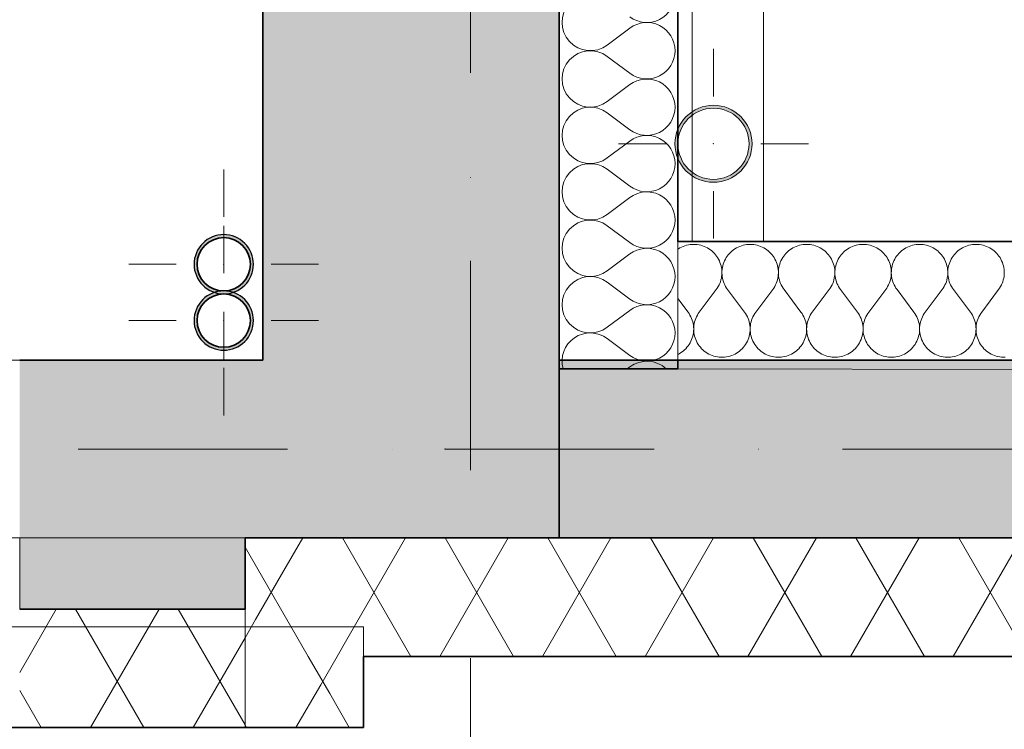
# Model space of a CAD drawing. Header units: millimetres. Extents: x 82175 to 237000, y 24756 to 471700.
# Tile 211 of 256: x 121750 to 123410, y 373128 to 374325. Entities that reach past the tile are written whole.
import ezdxf

# ---------------------------------------------------------------- set-up
doc = ezdxf.new("R2010")
doc.units = ezdxf.units.MM
doc.linetypes.add('Kropki i Kreski', pattern=[6.702778, 3.527778, -1.763889, 0, -1.411111])
for name, color, linetype in [('- A - ocieplenie', 8, 'Continuous'), ('Instalacje - Wod_Kan', 8, 'Continuous'), ('Konstrukcja - Siatka mod', 8, 'Continuous'), ('Konstrukcja - Stropy', 8, 'Continuous'), ('Konstrukcja - Ściany zewnętrzne', 8, 'Continuous'), ('PIONY INST', 8, 'Continuous'), ('z JAN', 8, 'Continuous')]:
    doc.layers.add(name, color=color, linetype=linetype)
pattern_1 = [(60, (-135208.59, 662558.78), (-129.90381, 75), []), (120, (-135208.59, 662558.78), (129.90381, 75), [])]

# ---------------------------------------------------------------- blocks, each defined once
blk = doc.blocks.new('*X24')
at = {"layer": '- A - ocieplenie', "linetype": 'Continuous', "lineweight": 13, "ltscale": 100}
for p, q in [((49898.5, 383814.2), (49936.6, 383842.8)), ((49898.5, 383795.1), (49936.6, 383766.6)), ((49898.5, 383718.9), (49936.6, 383747.5)), ((49898.5, 383699.9), (49936.6, 383671.3)), ((49898.5, 383623.7), (49936.6, 383652.3)), ((49898.5, 383604.7), (49936.6, 383576.1)), ((49898.5, 383528.5), (49936.6, 383557)), ((49898.5, 383509.4), (49936.6, 383480.8)), ((49898.5, 383433.2), (49936.6, 383461.8)), ((49898.5, 383414.2), (49936.6, 383385.6)), ((49898.5, 383338), (49936.6, 383366.6)), ((49898.5, 383318.9), (49936.6, 383290.4)), ((49932.3, 383268.1), (49936.6, 383271.3))]:
    blk.add_line(p, q, dxfattribs=at)
for centre, start, end in [((49869.9, 383852.3), 53.1301, 306.8699), ((49965.2, 383899.9), 233.1301, 0), ((49965.2, 383804.7), 0, 126.8699), ((49869.9, 383757), 53.1301, 306.8699), ((49965.2, 383804.7), 233.1301, 0), ((49965.2, 383709.4), 0, 126.8699), ((49869.9, 383661.8), 53.1301, 306.8699), ((49965.2, 383709.4), 233.1301, 0), ((49965.2, 383614.2), 0, 126.8699), ((49869.9, 383566.6), 53.1301, 306.8699), ((49965.2, 383614.2), 233.1301, 0), ((49965.2, 383518.9), 0, 126.8699), ((49869.9, 383471.3), 53.1301, 306.8699), ((49965.2, 383518.9), 233.1301, 0), ((49965.2, 383423.7), 0, 126.8699), ((49869.9, 383376.1), 53.1301, 306.8699), ((49965.2, 383423.7), 233.1301, 0), ((49965.2, 383328.5), 0, 126.8699), ((49869.9, 383280.8), 53.1301, 195.4884), ((49965.2, 383328.5), 233.1301, 0), ((49965.2, 383233.2), 47.1349, 126.8699)]:
    blk.add_arc(centre, 47.6, start, end, dxfattribs=at)
blk = doc.blocks.new('*X30')
at = {"layer": '- A - ocieplenie', "linetype": 'Continuous', "lineweight": 13, "ltscale": 100}
for p, q in [((50018.5, 383470.4), (50017.6, 383469.7)), ((50021.1, 383471.9), (50018.5, 383470.4)), ((50023.8, 383473.3), (50021.1, 383471.9)), ((50026.6, 383474.5), (50023.8, 383473.3)), ((50029.4, 383475.5), (50026.6, 383474.5)), ((50032.3, 383476.4), (50029.4, 383475.5)), ((50035.2, 383477), (50032.3, 383476.4)), ((50038.2, 383477.5), (50035.2, 383477)), ((50041.2, 383477.8), (50038.2, 383477.5)), ((50044.2, 383477.9), (50041.2, 383477.8)), ((50047.2, 383477.8), (50044.2, 383477.9)), ((50050.2, 383477.5), (50047.2, 383477.8)), ((50053.2, 383477), (50050.2, 383477.5)), ((50056.1, 383476.4), (50053.2, 383477)), ((50059, 383475.5), (50056.1, 383476.4)), ((50061.9, 383474.5), (50059, 383475.5)), ((50064.6, 383473.3), (50061.9, 383474.5)), ((50067.3, 383471.9), (50064.6, 383473.3)), ((50069.9, 383470.4), (50067.3, 383471.9)), ((50072.4, 383468.7), (50069.9, 383470.4)), ((50074.7, 383466.8), (50072.4, 383468.7)), ((50111.3, 383468.7), (50108.9, 383466.8)), ((50113.8, 383470.4), (50111.3, 383468.7)), ((50116.4, 383471.9), (50113.8, 383470.4)), ((50119, 383473.3), (50116.4, 383471.9)), ((50121.8, 383474.5), (50119, 383473.3)), ((50124.6, 383475.5), (50121.8, 383474.5)), ((50127.5, 383476.4), (50124.6, 383475.5)), ((50130.5, 383477), (50127.5, 383476.4)), ((50133.4, 383477.5), (50130.5, 383477)), ((50136.4, 383477.8), (50133.4, 383477.5)), ((50139.4, 383477.9), (50136.4, 383477.8)), ((50142.5, 383477.8), (50139.4, 383477.9)), ((50145.5, 383477.5), (50142.5, 383477.8)), ((50148.4, 383477), (50145.5, 383477.5)), ((50151.4, 383476.4), (50148.4, 383477)), ((50154.3, 383475.5), (50151.4, 383476.4)), ((50157.1, 383474.5), (50154.3, 383475.5)), ((50159.9, 383473.3), (50157.1, 383474.5)), ((50162.5, 383471.9), (50159.9, 383473.3)), ((50165.1, 383470.4), (50162.5, 383471.9)), ((50167.6, 383468.7), (50165.1, 383470.4)), ((50170, 383466.8), (50167.6, 383468.7)), ((50206.5, 383468.7), (50204.2, 383466.8)), ((50209, 383470.4), (50206.5, 383468.7)), ((50211.6, 383471.9), (50209, 383470.4)), ((50214.3, 383473.3), (50211.6, 383471.9)), ((50217, 383474.5), (50214.3, 383473.3)), ((50219.9, 383475.5), (50217, 383474.5)), ((50222.8, 383476.4), (50219.9, 383475.5)), ((50225.7, 383477), (50222.8, 383476.4)), ((50228.7, 383477.5), (50225.7, 383477)), ((50231.7, 383477.8), (50228.7, 383477.5)), ((50234.7, 383477.9), (50231.7, 383477.8)), ((50237.7, 383477.8), (50234.7, 383477.9)), ((50240.7, 383477.5), (50237.7, 383477.8)), ((50243.7, 383477), (50240.7, 383477.5)), ((50246.6, 383476.4), (50243.7, 383477)), ((50249.5, 383475.5), (50246.6, 383476.4)), ((50252.3, 383474.5), (50249.5, 383475.5)), ((50255.1, 383473.3), (50252.3, 383474.5)), ((50257.8, 383471.9), (50255.1, 383473.3)), ((50260.4, 383470.4), (50257.8, 383471.9)), ((50262.8, 383468.7), (50260.4, 383470.4)), ((50265.2, 383466.8), (50262.8, 383468.7)), ((50301.8, 383468.7), (50299.4, 383466.8)), ((50304.3, 383470.4), (50301.8, 383468.7)), ((50306.8, 383471.9), (50304.3, 383470.4)), ((50309.5, 383473.3), (50306.8, 383471.9)), ((50312.3, 383474.5), (50309.5, 383473.3)), ((50315.1, 383475.5), (50312.3, 383474.5)), ((50318, 383476.4), (50315.1, 383475.5)), ((50320.9, 383477), (50318, 383476.4)), ((50323.9, 383477.5), (50320.9, 383477)), ((50326.9, 383477.8), (50323.9, 383477.5)), ((50329.9, 383477.9), (50326.9, 383477.8)), ((50332.9, 383477.8), (50329.9, 383477.9)), ((50335.9, 383477.5), (50332.9, 383477.8)), ((50338.9, 383477), (50335.9, 383477.5)), ((50341.8, 383476.4), (50338.9, 383477)), ((50344.7, 383475.5), (50341.8, 383476.4)), ((50347.6, 383474.5), (50344.7, 383475.5)), ((50350.3, 383473.3), (50347.6, 383474.5)), ((50353, 383471.9), (50350.3, 383473.3)), ((50355.6, 383470.4), (50353, 383471.9)), ((50358.1, 383468.7), (50355.6, 383470.4)), ((50360.5, 383466.8), (50358.1, 383468.7)), ((50397, 383468.7), (50394.6, 383466.8)), ((50399.5, 383470.4), (50397, 383468.7)), ((50402.1, 383471.9), (50399.5, 383470.4)), ((50404.8, 383473.3), (50402.1, 383471.9)), ((50407.5, 383474.5), (50404.8, 383473.3)), ((50410.3, 383475.5), (50407.5, 383474.5)), ((50413.2, 383476.4), (50410.3, 383475.5)), ((50416.2, 383477), (50413.2, 383476.4)), ((50419.2, 383477.5), (50416.2, 383477)), ((50422.2, 383477.8), (50419.2, 383477.5)), ((50425.2, 383477.9), (50422.2, 383477.8)), ((50428.2, 383477.8), (50425.2, 383477.9)), ((50431.2, 383477.5), (50428.2, 383477.8)), ((50434.1, 383477), (50431.2, 383477.5)), ((50437.1, 383476.4), (50434.1, 383477)), ((50440, 383475.5), (50437.1, 383476.4)), ((50442.8, 383474.5), (50440, 383475.5)), ((50445.6, 383473.3), (50442.8, 383474.5)), ((50448.2, 383471.9), (50445.6, 383473.3)), ((50450.8, 383470.4), (50448.2, 383471.9)), ((50453.3, 383468.7), (50450.8, 383470.4)), ((50455.7, 383466.8), (50453.3, 383468.7)), ((50492.2, 383468.7), (50489.9, 383466.8)), ((50494.7, 383470.4), (50492.2, 383468.7)), ((50497.3, 383471.9), (50494.7, 383470.4)), ((50500, 383473.3), (50497.3, 383471.9)), ((50502.8, 383474.5), (50500, 383473.3)), ((50505.6, 383475.5), (50502.8, 383474.5)), ((50508.5, 383476.4), (50505.6, 383475.5)), ((50511.4, 383477), (50508.5, 383476.4)), ((50514.4, 383477.5), (50511.4, 383477)), ((50517.4, 383477.8), (50514.4, 383477.5)), ((50520.4, 383477.9), (50517.4, 383477.8)), ((50523.4, 383477.8), (50520.4, 383477.9)), ((50526.4, 383477.5), (50523.4, 383477.8)), ((50529.4, 383477), (50526.4, 383477.5)), ((50532.3, 383476.4), (50529.4, 383477)), ((50535.2, 383475.5), (50532.3, 383476.4)), ((50538, 383474.5), (50535.2, 383475.5)), ((50540.8, 383473.3), (50538, 383474.5)), ((50543.5, 383471.9), (50540.8, 383473.3)), ((50546.1, 383470.4), (50543.5, 383471.9)), ((50548.6, 383468.7), (50546.1, 383470.4)), ((50550.9, 383466.8), (50548.6, 383468.7)), ((50077, 383464.8), (50074.7, 383466.8)), ((50079.1, 383462.7), (50077, 383464.8)), ((50081.1, 383460.4), (50079.1, 383462.7)), ((50082.9, 383458), (50081.1, 383460.4)), ((50084.6, 383455.5), (50082.9, 383458)), ((50086.1, 383452.9), (50084.6, 383455.5)), ((50087.5, 383450.2), (50086.1, 383452.9)), ((50097.6, 383452.9), (50096.2, 383450.2)), ((50099.1, 383455.5), (50097.6, 383452.9)), ((50100.7, 383458), (50099.1, 383455.5)), ((50102.6, 383460.4), (50100.7, 383458)), ((50104.6, 383462.7), (50102.6, 383460.4)), ((50106.7, 383464.8), (50104.6, 383462.7)), ((50108.9, 383466.8), (50106.7, 383464.8)), ((50172.2, 383464.8), (50170, 383466.8)), ((50174.3, 383462.7), (50172.2, 383464.8)), ((50176.3, 383460.4), (50174.3, 383462.7)), ((50178.2, 383458), (50176.3, 383460.4)), ((50179.8, 383455.5), (50178.2, 383458)), ((50181.3, 383452.9), (50179.8, 383455.5)), ((50182.7, 383450.2), (50181.3, 383452.9)), ((50192.8, 383452.9), (50191.4, 383450.2)), ((50194.3, 383455.5), (50192.8, 383452.9)), ((50196, 383458), (50194.3, 383455.5)), ((50197.8, 383460.4), (50196, 383458)), ((50199.8, 383462.7), (50197.8, 383460.4)), ((50201.9, 383464.8), (50199.8, 383462.7)), ((50204.2, 383466.8), (50201.9, 383464.8)), ((50267.5, 383464.8), (50265.2, 383466.8)), ((50269.6, 383462.7), (50267.5, 383464.8)), ((50271.6, 383460.4), (50269.6, 383462.7)), ((50273.4, 383458), (50271.6, 383460.4)), ((50275.1, 383455.5), (50273.4, 383458)), ((50276.6, 383452.9), (50275.1, 383455.5)), ((50277.9, 383450.2), (50276.6, 383452.9)), ((50288, 383452.9), (50286.7, 383450.2)), ((50289.5, 383455.5), (50288, 383452.9)), ((50291.2, 383458), (50289.5, 383455.5)), ((50293, 383460.4), (50291.2, 383458)), ((50295, 383462.7), (50293, 383460.4)), ((50297.1, 383464.8), (50295, 383462.7)), ((50299.4, 383466.8), (50297.1, 383464.8)), ((50362.7, 383464.8), (50360.5, 383466.8)), ((50364.8, 383462.7), (50362.7, 383464.8)), ((50366.8, 383460.4), (50364.8, 383462.7)), ((50368.6, 383458), (50366.8, 383460.4)), ((50370.3, 383455.5), (50368.6, 383458)), ((50371.8, 383452.9), (50370.3, 383455.5)), ((50373.2, 383450.2), (50371.8, 383452.9)), ((50383.3, 383452.9), (50381.9, 383450.2)), ((50384.8, 383455.5), (50383.3, 383452.9)), ((50386.5, 383458), (50384.8, 383455.5)), ((50388.3, 383460.4), (50386.5, 383458)), ((50390.3, 383462.7), (50388.3, 383460.4)), ((50392.4, 383464.8), (50390.3, 383462.7)), ((50394.6, 383466.8), (50392.4, 383464.8)), ((50457.9, 383464.8), (50455.7, 383466.8)), ((50460.1, 383462.7), (50457.9, 383464.8)), ((50462, 383460.4), (50460.1, 383462.7)), ((50463.9, 383458), (50462, 383460.4)), ((50465.5, 383455.5), (50463.9, 383458)), ((50467.1, 383452.9), (50465.5, 383455.5)), ((50468.4, 383450.2), (50467.1, 383452.9)), ((50478.5, 383452.9), (50477.2, 383450.2)), ((50480, 383455.5), (50478.5, 383452.9)), ((50481.7, 383458), (50480, 383455.5)), ((50483.5, 383460.4), (50481.7, 383458)), ((50485.5, 383462.7), (50483.5, 383460.4)), ((50487.6, 383464.8), (50485.5, 383462.7)), ((50489.9, 383466.8), (50487.6, 383464.8)), ((50553.2, 383464.8), (50550.9, 383466.8)), ((50555.3, 383462.7), (50553.2, 383464.8)), ((50557.3, 383460.4), (50555.3, 383462.7)), ((50559.1, 383458), (50557.3, 383460.4)), ((50560.8, 383455.5), (50559.1, 383458)), ((50562.3, 383452.9), (50560.8, 383455.5)), ((50563.6, 383450.2), (50562.3, 383452.9)), ((50088.6, 383447.4), (50087.5, 383450.2)), ((50089.6, 383444.6), (50088.6, 383447.4)), ((50090.4, 383441.7), (50089.6, 383444.6)), ((50091.1, 383438.7), (50090.4, 383441.7)), ((50091.5, 383435.7), (50091.1, 383438.7)), ((50091.8, 383432.7), (50091.5, 383435.7)), ((50092.1, 383435.7), (50091.9, 383432.7)), ((50092.6, 383438.7), (50092.1, 383435.7)), ((50093.2, 383441.7), (50092.6, 383438.7)), ((50094, 383444.6), (50093.2, 383441.7)), ((50095, 383447.4), (50094, 383444.6)), ((50096.2, 383450.2), (50095, 383447.4)), ((50183.9, 383447.4), (50182.7, 383450.2)), ((50184.9, 383444.6), (50183.9, 383447.4)), ((50185.7, 383441.7), (50184.9, 383444.6)), ((50186.3, 383438.7), (50185.7, 383441.7)), ((50186.7, 383435.7), (50186.3, 383438.7)), ((50187, 383432.7), (50186.7, 383435.7)), ((50187.4, 383435.7), (50187.1, 383432.7)), ((50187.8, 383438.7), (50187.4, 383435.7)), ((50188.5, 383441.7), (50187.8, 383438.7)), ((50189.3, 383444.6), (50188.5, 383441.7)), ((50190.3, 383447.4), (50189.3, 383444.6)), ((50191.4, 383450.2), (50190.3, 383447.4)), ((50279.1, 383447.4), (50277.9, 383450.2)), ((50280.1, 383444.6), (50279.1, 383447.4)), ((50280.9, 383441.7), (50280.1, 383444.6)), ((50281.5, 383438.7), (50280.9, 383441.7)), ((50282, 383435.7), (50281.5, 383438.7)), ((50282.2, 383432.7), (50282, 383435.7)), ((50282.6, 383435.7), (50282.4, 383432.7)), ((50283.1, 383438.7), (50282.6, 383435.7)), ((50283.7, 383441.7), (50283.1, 383438.7)), ((50284.5, 383444.6), (50283.7, 383441.7)), ((50285.5, 383447.4), (50284.5, 383444.6)), ((50286.7, 383450.2), (50285.5, 383447.4)), ((50374.3, 383447.4), (50373.2, 383450.2)), ((50375.3, 383444.6), (50374.3, 383447.4)), ((50376.2, 383441.7), (50375.3, 383444.6)), ((50376.8, 383438.7), (50376.2, 383441.7)), ((50377.2, 383435.7), (50376.8, 383438.7)), ((50377.5, 383432.7), (50377.2, 383435.7)), ((50377.9, 383435.7), (50377.6, 383432.7)), ((50378.3, 383438.7), (50377.9, 383435.7)), ((50378.9, 383441.7), (50378.3, 383438.7)), ((50379.7, 383444.6), (50378.9, 383441.7)), ((50380.7, 383447.4), (50379.7, 383444.6)), ((50381.9, 383450.2), (50380.7, 383447.4)), ((50469.6, 383447.4), (50468.4, 383450.2)), ((50470.6, 383444.6), (50469.6, 383447.4)), ((50471.4, 383441.7), (50470.6, 383444.6)), ((50472, 383438.7), (50471.4, 383441.7)), ((50472.5, 383435.7), (50472, 383438.7)), ((50472.7, 383432.7), (50472.5, 383435.7)), ((50473.1, 383435.7), (50472.8, 383432.7)), ((50473.5, 383438.7), (50473.1, 383435.7)), ((50474.2, 383441.7), (50473.5, 383438.7)), ((50475, 383444.6), (50474.2, 383441.7)), ((50476, 383447.4), (50475, 383444.6)), ((50477.2, 383450.2), (50476, 383447.4)), ((50564.8, 383447.4), (50563.6, 383450.2)), ((50565.8, 383444.6), (50564.8, 383447.4)), ((50566.6, 383441.7), (50565.8, 383444.6)), ((50567.3, 383438.7), (50566.6, 383441.7)), ((50567.7, 383435.7), (50567.3, 383438.7)), ((50568, 383432.7), (50567.7, 383435.7)), ((50089.3, 383414.9), (50090.2, 383417.8)), ((50090.2, 383417.8), (50090.9, 383420.8)), ((50090.9, 383420.8), (50091.4, 383423.7)), ((50091.4, 383423.7), (50091.7, 383426.7)), ((50091.7, 383426.7), (50091.8, 383429.7)), ((50091.8, 383429.7), (50091.8, 383432.7)), ((50091.9, 383432.7), (50091.8, 383429.7)), ((50091.8, 383429.7), (50092, 383426.7)), ((50092, 383426.7), (50092.3, 383423.7)), ((50092.3, 383423.7), (50092.8, 383420.8)), ((50092.8, 383420.8), (50093.5, 383417.8)), ((50093.5, 383417.8), (50094.4, 383414.9)), ((50184.5, 383414.9), (50185.4, 383417.8)), ((50185.4, 383417.8), (50186.1, 383420.8)), ((50186.1, 383420.8), (50186.6, 383423.7)), ((50186.6, 383423.7), (50186.9, 383426.7)), ((50186.9, 383426.7), (50187.1, 383429.7)), ((50187.1, 383429.7), (50187, 383432.7)), ((50187.1, 383432.7), (50187.1, 383429.7)), ((50187.1, 383429.7), (50187.2, 383426.7)), ((50187.2, 383426.7), (50187.5, 383423.7)), ((50187.5, 383423.7), (50188, 383420.8)), ((50188, 383420.8), (50188.7, 383417.8)), ((50188.7, 383417.8), (50189.6, 383414.9)), ((50279.8, 383414.9), (50280.7, 383417.8)), ((50280.7, 383417.8), (50281.4, 383420.8)), ((50281.4, 383420.8), (50281.9, 383423.7)), ((50281.9, 383423.7), (50282.2, 383426.7)), ((50282.3, 383429.7), (50282.2, 383432.7)), ((50282.2, 383426.7), (50282.3, 383429.7)), ((50282.4, 383432.7), (50282.3, 383429.7)), ((50282.3, 383429.7), (50282.4, 383426.7)), ((50282.4, 383426.7), (50282.8, 383423.7)), ((50282.8, 383423.7), (50283.3, 383420.8)), ((50283.3, 383420.8), (50284, 383417.8)), ((50284, 383417.8), (50284.8, 383414.9)), ((50375, 383414.9), (50375.9, 383417.8)), ((50375.9, 383417.8), (50376.6, 383420.8)), ((50376.6, 383420.8), (50377.1, 383423.7)), ((50377.1, 383423.7), (50377.4, 383426.7)), ((50377.4, 383426.7), (50377.5, 383429.7)), ((50377.5, 383429.7), (50377.5, 383432.7)), ((50377.6, 383432.7), (50377.5, 383429.7)), ((50377.5, 383429.7), (50377.7, 383426.7)), ((50377.7, 383426.7), (50378, 383423.7)), ((50378, 383423.7), (50378.5, 383420.8)), ((50378.5, 383420.8), (50379.2, 383417.8)), ((50379.2, 383417.8), (50380.1, 383414.9)), ((50470.3, 383414.9), (50471.1, 383417.8)), ((50471.1, 383417.8), (50471.8, 383420.8)), ((50471.8, 383420.8), (50472.3, 383423.7)), ((50472.3, 383423.7), (50472.7, 383426.7)), ((50472.8, 383429.7), (50472.7, 383432.7)), ((50472.7, 383426.7), (50472.8, 383429.7)), ((50472.8, 383432.7), (50472.8, 383429.7)), ((50472.8, 383429.7), (50472.9, 383426.7)), ((50472.9, 383426.7), (50473.2, 383423.7)), ((50473.2, 383423.7), (50473.7, 383420.8)), ((50473.7, 383420.8), (50474.4, 383417.8)), ((50474.4, 383417.8), (50475.3, 383414.9)), ((50565.5, 383414.9), (50566.4, 383417.8)), ((50566.4, 383417.8), (50567.1, 383420.8)), ((50567.1, 383420.8), (50567.6, 383423.7)), ((50567.6, 383423.7), (50567.9, 383426.7)), ((50567.9, 383426.7), (50568, 383429.7)), ((50568, 383429.7), (50568, 383432.7)), ((50053.7, 383363.6), (50082.3, 383401.7)), ((50082.3, 383401.7), (50084, 383404.1)), ((50084, 383404.1), (50085.6, 383406.7)), ((50085.6, 383406.7), (50087, 383409.4)), ((50087, 383409.4), (50088.2, 383412.1)), ((50088.2, 383412.1), (50089.3, 383414.9)), ((50094.4, 383414.9), (50095.4, 383412.1)), ((50095.4, 383412.1), (50096.6, 383409.4)), ((50096.6, 383409.4), (50098.1, 383406.7)), ((50098.1, 383406.7), (50099.6, 383404.1)), ((50099.6, 383404.1), (50101.4, 383401.7)), ((50129.9, 383363.6), (50101.4, 383401.7)), ((50149, 383363.6), (50177.5, 383401.7)), ((50177.5, 383401.7), (50179.3, 383404.1)), ((50179.3, 383404.1), (50180.8, 383406.7)), ((50180.8, 383406.7), (50182.2, 383409.4)), ((50182.2, 383409.4), (50183.5, 383412.1)), ((50183.5, 383412.1), (50184.5, 383414.9)), ((50189.6, 383414.9), (50190.7, 383412.1)), ((50190.7, 383412.1), (50191.9, 383409.4)), ((50191.9, 383409.4), (50193.3, 383406.7)), ((50193.3, 383406.7), (50194.9, 383404.1)), ((50194.9, 383404.1), (50196.6, 383401.7)), ((50225.2, 383363.6), (50196.6, 383401.7)), ((50244.2, 383363.6), (50272.8, 383401.7)), ((50272.8, 383401.7), (50274.5, 383404.1)), ((50274.5, 383404.1), (50276.1, 383406.7)), ((50276.1, 383406.7), (50277.5, 383409.4)), ((50277.5, 383409.4), (50278.7, 383412.1)), ((50278.7, 383412.1), (50279.8, 383414.9)), ((50284.8, 383414.9), (50285.9, 383412.1)), ((50285.9, 383412.1), (50287.1, 383409.4)), ((50287.1, 383409.4), (50288.5, 383406.7)), ((50288.5, 383406.7), (50290.1, 383404.1)), ((50290.1, 383404.1), (50291.8, 383401.7)), ((50320.4, 383363.6), (50291.8, 383401.7)), ((50339.4, 383363.6), (50368, 383401.7)), ((50368, 383401.7), (50369.8, 383404.1)), ((50369.8, 383404.1), (50371.3, 383406.7)), ((50371.3, 383406.7), (50372.7, 383409.4)), ((50372.7, 383409.4), (50374, 383412.1)), ((50374, 383412.1), (50375, 383414.9)), ((50380.1, 383414.9), (50381.1, 383412.1)), ((50381.1, 383412.1), (50382.4, 383409.4)), ((50382.4, 383409.4), (50383.8, 383406.7)), ((50383.8, 383406.7), (50385.3, 383404.1)), ((50385.3, 383404.1), (50387.1, 383401.7)), ((50415.6, 383363.6), (50387.1, 383401.7)), ((50434.7, 383363.6), (50463.3, 383401.7)), ((50463.3, 383401.7), (50465, 383404.1)), ((50465, 383404.1), (50466.6, 383406.7)), ((50466.6, 383406.7), (50468, 383409.4)), ((50468, 383409.4), (50469.2, 383412.1)), ((50469.2, 383412.1), (50470.3, 383414.9)), ((50475.3, 383414.9), (50476.4, 383412.1)), ((50476.4, 383412.1), (50477.6, 383409.4)), ((50477.6, 383409.4), (50479, 383406.7)), ((50479, 383406.7), (50480.6, 383404.1)), ((50480.6, 383404.1), (50482.3, 383401.7)), ((50510.9, 383363.6), (50482.3, 383401.7)), ((50529.9, 383363.6), (50558.5, 383401.7)), ((50558.5, 383401.7), (50560.2, 383404.1)), ((50560.2, 383404.1), (50561.8, 383406.7)), ((50561.8, 383406.7), (50563.2, 383409.4)), ((50563.2, 383409.4), (50564.4, 383412.1)), ((50564.4, 383412.1), (50565.5, 383414.9)), ((50034.7, 383363.6), (50017.6, 383386.4)), ((50036.4, 383361.1), (50034.7, 383363.6)), ((50038, 383358.5), (50036.4, 383361.1)), ((50039.4, 383355.8), (50038, 383358.5)), ((50040.7, 383353), (50039.4, 383355.8)), ((50041.8, 383350.1), (50040.7, 383353)), ((50047.7, 383353), (50046.7, 383350.1)), ((50049, 383355.8), (50047.7, 383353)), ((50050.4, 383358.5), (50049, 383355.8)), ((50052, 383361.1), (50050.4, 383358.5)), ((50053.7, 383363.6), (50052, 383361.1)), ((50131.7, 383361.1), (50129.9, 383363.6)), ((50133.3, 383358.5), (50131.7, 383361.1)), ((50134.7, 383355.8), (50133.3, 383358.5)), ((50135.9, 383353), (50134.7, 383355.8)), ((50137, 383350.1), (50135.9, 383353)), ((50143, 383353), (50141.9, 383350.1)), ((50144.2, 383355.8), (50143, 383353)), ((50145.6, 383358.5), (50144.2, 383355.8)), ((50147.2, 383361.1), (50145.6, 383358.5)), ((50149, 383363.6), (50147.2, 383361.1)), ((50226.9, 383361.1), (50225.2, 383363.6)), ((50228.5, 383358.5), (50226.9, 383361.1)), ((50229.9, 383355.8), (50228.5, 383358.5)), ((50231.2, 383353), (50229.9, 383355.8)), ((50232.2, 383350.1), (50231.2, 383353)), ((50238.2, 383353), (50237.1, 383350.1)), ((50239.4, 383355.8), (50238.2, 383353)), ((50240.9, 383358.5), (50239.4, 383355.8)), ((50242.5, 383361.1), (50240.9, 383358.5)), ((50244.2, 383363.6), (50242.5, 383361.1)), ((50322.2, 383361.1), (50320.4, 383363.6)), ((50323.7, 383358.5), (50322.2, 383361.1)), ((50325.2, 383355.8), (50323.7, 383358.5)), ((50326.4, 383353), (50325.2, 383355.8)), ((50327.5, 383350.1), (50326.4, 383353)), ((50333.4, 383353), (50332.4, 383350.1)), ((50334.7, 383355.8), (50333.4, 383353)), ((50336.1, 383358.5), (50334.7, 383355.8)), ((50337.7, 383361.1), (50336.1, 383358.5)), ((50339.4, 383363.6), (50337.7, 383361.1)), ((50417.4, 383361.1), (50415.6, 383363.6)), ((50419, 383358.5), (50417.4, 383361.1)), ((50420.4, 383355.8), (50419, 383358.5)), ((50421.6, 383353), (50420.4, 383355.8)), ((50422.7, 383350.1), (50421.6, 383353)), ((50428.7, 383353), (50427.6, 383350.1)), ((50429.9, 383355.8), (50428.7, 383353)), ((50431.3, 383358.5), (50429.9, 383355.8)), ((50432.9, 383361.1), (50431.3, 383358.5)), ((50434.7, 383363.6), (50432.9, 383361.1)), ((50512.6, 383361.1), (50510.9, 383363.6)), ((50514.2, 383358.5), (50512.6, 383361.1)), ((50515.6, 383355.8), (50514.2, 383358.5)), ((50516.9, 383353), (50515.6, 383355.8)), ((50517.9, 383350.1), (50516.9, 383353)), ((50523.9, 383353), (50522.9, 383350.1)), ((50525.2, 383355.8), (50523.9, 383353)), ((50526.6, 383358.5), (50525.2, 383355.8)), ((50528.2, 383361.1), (50526.6, 383358.5)), ((50529.9, 383363.6), (50528.2, 383361.1)), ((50042.6, 383347.2), (50041.8, 383350.1)), ((50043.3, 383344.2), (50042.6, 383347.2)), ((50043.8, 383341.2), (50043.3, 383344.2)), ((50044.1, 383338.1), (50043.8, 383341.2)), ((50044.2, 383335.1), (50044.1, 383338.1)), ((50044.1, 383332), (50044.2, 383335.1)), ((50044.3, 383338.1), (50044.2, 383335.1)), ((50044.2, 383335.1), (50044.3, 383332)), ((50044.6, 383341.2), (50044.3, 383338.1)), ((50045.1, 383344.2), (50044.6, 383341.2)), ((50045.8, 383347.2), (50045.1, 383344.2)), ((50046.7, 383350.1), (50045.8, 383347.2)), ((50137.9, 383347.2), (50137, 383350.1)), ((50138.6, 383344.2), (50137.9, 383347.2)), ((50139, 383341.2), (50138.6, 383344.2)), ((50139.3, 383338.1), (50139, 383341.2)), ((50139.4, 383335.1), (50139.3, 383338.1)), ((50139.6, 383338.1), (50139.4, 383335.1)), ((50139.4, 383335.1), (50139.5, 383332)), ((50139.4, 383332), (50139.4, 383335.1)), ((50139.9, 383341.2), (50139.6, 383338.1)), ((50140.3, 383344.2), (50139.9, 383341.2)), ((50141, 383347.2), (50140.3, 383344.2)), ((50141.9, 383350.1), (50141, 383347.2)), ((50233.1, 383347.2), (50232.2, 383350.1)), ((50233.8, 383344.2), (50233.1, 383347.2)), ((50234.3, 383341.2), (50233.8, 383344.2)), ((50234.6, 383338.1), (50234.3, 383341.2)), ((50234.7, 383335.1), (50234.6, 383338.1)), ((50234.6, 383332), (50234.7, 383335.1)), ((50234.8, 383338.1), (50234.7, 383335.1)), ((50234.7, 383335.1), (50234.8, 383332)), ((50235.1, 383341.2), (50234.8, 383338.1)), ((50235.6, 383344.2), (50235.1, 383341.2)), ((50236.3, 383347.2), (50235.6, 383344.2)), ((50237.1, 383350.1), (50236.3, 383347.2)), ((50328.3, 383347.2), (50327.5, 383350.1)), ((50329, 383344.2), (50328.3, 383347.2)), ((50329.5, 383341.2), (50329, 383344.2)), ((50329.8, 383338.1), (50329.5, 383341.2)), ((50329.9, 383335.1), (50329.8, 383338.1)), ((50329.8, 383332), (50329.9, 383335.1)), ((50330, 383338.1), (50329.9, 383335.1)), ((50329.9, 383335.1), (50330, 383332)), ((50330.3, 383341.2), (50330, 383338.1)), ((50330.8, 383344.2), (50330.3, 383341.2)), ((50331.5, 383347.2), (50330.8, 383344.2)), ((50332.4, 383350.1), (50331.5, 383347.2)), ((50423.6, 383347.2), (50422.7, 383350.1)), ((50424.3, 383344.2), (50423.6, 383347.2)), ((50424.8, 383341.2), (50424.3, 383344.2)), ((50425.1, 383338.1), (50424.8, 383341.2)), ((50425.2, 383335.1), (50425.1, 383338.1)), ((50425.1, 383332), (50425.2, 383335.1)), ((50425.3, 383338.1), (50425.2, 383335.1)), ((50425.2, 383335.1), (50425.3, 383332)), ((50425.6, 383341.2), (50425.3, 383338.1)), ((50426.1, 383344.2), (50425.6, 383341.2)), ((50426.7, 383347.2), (50426.1, 383344.2)), ((50427.6, 383350.1), (50426.7, 383347.2)), ((50518.8, 383347.2), (50517.9, 383350.1)), ((50519.5, 383344.2), (50518.8, 383347.2)), ((50520, 383341.2), (50519.5, 383344.2)), ((50520.3, 383338.1), (50520, 383341.2)), ((50520.4, 383335.1), (50520.3, 383338.1)), ((50520.3, 383332), (50520.4, 383335.1)), ((50520.5, 383338.1), (50520.4, 383335.1)), ((50520.4, 383335.1), (50520.5, 383332)), ((50520.8, 383341.2), (50520.5, 383338.1)), ((50521.3, 383344.2), (50520.8, 383341.2)), ((50522, 383347.2), (50521.3, 383344.2)), ((50522.9, 383350.1), (50522, 383347.2)), ((50040.8, 383317.2), (50041.8, 383320.1)), ((50041.8, 383320.1), (50042.7, 383323)), ((50042.7, 383323), (50043.3, 383326)), ((50043.3, 383326), (50043.8, 383329)), ((50043.8, 383329), (50044.1, 383332)), ((50044.3, 383332), (50044.6, 383329)), ((50044.6, 383329), (50045.1, 383326)), ((50045.1, 383326), (50045.8, 383323)), ((50045.8, 383323), (50046.6, 383320.1)), ((50046.6, 383320.1), (50047.7, 383317.2)), ((50136, 383317.2), (50137, 383320.1)), ((50137, 383320.1), (50137.9, 383323)), ((50137.9, 383323), (50138.6, 383326)), ((50138.6, 383326), (50139.1, 383329)), ((50139.1, 383329), (50139.4, 383332)), ((50139.5, 383332), (50139.8, 383329)), ((50139.8, 383329), (50140.3, 383326)), ((50140.3, 383326), (50141, 383323)), ((50141, 383323), (50141.9, 383320.1)), ((50141.9, 383320.1), (50142.9, 383317.2)), ((50231.2, 383317.2), (50232.3, 383320.1)), ((50232.3, 383320.1), (50233.1, 383323)), ((50233.1, 383323), (50233.8, 383326)), ((50233.8, 383326), (50234.3, 383329)), ((50234.3, 383329), (50234.6, 383332)), ((50234.8, 383332), (50235.1, 383329)), ((50235.1, 383329), (50235.6, 383326)), ((50235.6, 383326), (50236.2, 383323)), ((50236.2, 383323), (50237.1, 383320.1)), ((50237.1, 383320.1), (50238.1, 383317.2)), ((50326.5, 383317.2), (50327.5, 383320.1)), ((50327.5, 383320.1), (50328.4, 383323)), ((50328.4, 383323), (50329.1, 383326)), ((50329.1, 383326), (50329.5, 383329)), ((50329.5, 383329), (50329.8, 383332)), ((50330, 383332), (50330.3, 383329)), ((50330.3, 383329), (50330.8, 383326)), ((50330.8, 383326), (50331.5, 383323)), ((50331.5, 383323), (50332.3, 383320.1)), ((50332.3, 383320.1), (50333.4, 383317.2)), ((50421.7, 383317.2), (50422.8, 383320.1)), ((50422.8, 383320.1), (50423.6, 383323)), ((50423.6, 383323), (50424.3, 383326)), ((50424.3, 383326), (50424.8, 383329)), ((50424.8, 383329), (50425.1, 383332)), ((50425.3, 383332), (50425.5, 383329)), ((50425.5, 383329), (50426, 383326)), ((50426, 383326), (50426.7, 383323)), ((50426.7, 383323), (50427.6, 383320.1)), ((50427.6, 383320.1), (50428.6, 383317.2)), ((50516.9, 383317.2), (50518, 383320.1)), ((50518, 383320.1), (50518.9, 383323)), ((50518.9, 383323), (50519.5, 383326)), ((50519.5, 383326), (50520, 383329)), ((50520, 383329), (50520.3, 383332)), ((50520.5, 383332), (50520.8, 383329)), ((50520.8, 383329), (50521.3, 383326)), ((50521.3, 383326), (50521.9, 383323)), ((50521.9, 383323), (50522.8, 383320.1)), ((50522.8, 383320.1), (50523.9, 383317.2)), ((50028.6, 383299.8), (50030.8, 383301.9)), ((50030.8, 383301.9), (50032.9, 383304.2)), ((50032.9, 383304.2), (50034.8, 383306.6)), ((50034.8, 383306.6), (50036.5, 383309.1)), ((50036.5, 383309.1), (50038.1, 383311.7)), ((50038.1, 383311.7), (50039.5, 383314.4)), ((50039.5, 383314.4), (50040.8, 383317.2)), ((50047.7, 383317.2), (50048.9, 383314.4)), ((50048.9, 383314.4), (50050.3, 383311.7)), ((50050.3, 383311.7), (50051.9, 383309.1)), ((50051.9, 383309.1), (50053.6, 383306.6)), ((50053.6, 383306.6), (50055.5, 383304.2)), ((50055.5, 383304.2), (50057.6, 383301.9)), ((50057.6, 383301.9), (50059.8, 383299.8)), ((50123.9, 383299.8), (50126.1, 383301.9)), ((50126.1, 383301.9), (50128.1, 383304.2)), ((50128.1, 383304.2), (50130, 383306.6)), ((50130, 383306.6), (50131.8, 383309.1)), ((50131.8, 383309.1), (50133.3, 383311.7)), ((50133.3, 383311.7), (50134.8, 383314.4)), ((50134.8, 383314.4), (50136, 383317.2)), ((50142.9, 383317.2), (50144.1, 383314.4)), ((50144.1, 383314.4), (50145.5, 383311.7)), ((50145.5, 383311.7), (50147.1, 383309.1)), ((50147.1, 383309.1), (50148.9, 383306.6)), ((50148.9, 383306.6), (50150.8, 383304.2)), ((50150.8, 383304.2), (50152.8, 383301.9)), ((50152.8, 383301.9), (50155, 383299.8)), ((50219.1, 383299.8), (50221.3, 383301.9)), ((50221.3, 383301.9), (50223.4, 383304.2)), ((50223.4, 383304.2), (50225.3, 383306.6)), ((50225.3, 383306.6), (50227, 383309.1)), ((50227, 383309.1), (50228.6, 383311.7)), ((50228.6, 383311.7), (50230, 383314.4)), ((50230, 383314.4), (50231.2, 383317.2)), ((50238.1, 383317.2), (50239.4, 383314.4)), ((50239.4, 383314.4), (50240.8, 383311.7)), ((50240.8, 383311.7), (50242.4, 383309.1)), ((50242.4, 383309.1), (50244.1, 383306.6)), ((50244.1, 383306.6), (50246, 383304.2)), ((50246, 383304.2), (50248.1, 383301.9)), ((50248.1, 383301.9), (50250.3, 383299.8)), ((50314.3, 383299.8), (50316.5, 383301.9)), ((50316.5, 383301.9), (50318.6, 383304.2)), ((50318.6, 383304.2), (50320.5, 383306.6)), ((50320.5, 383306.6), (50322.2, 383309.1)), ((50322.2, 383309.1), (50323.8, 383311.7)), ((50323.8, 383311.7), (50325.2, 383314.4)), ((50325.2, 383314.4), (50326.5, 383317.2)), ((50333.4, 383317.2), (50334.6, 383314.4)), ((50334.6, 383314.4), (50336, 383311.7)), ((50336, 383311.7), (50337.6, 383309.1)), ((50337.6, 383309.1), (50339.4, 383306.6)), ((50339.4, 383306.6), (50341.3, 383304.2)), ((50341.3, 383304.2), (50343.3, 383301.9)), ((50343.3, 383301.9), (50345.5, 383299.8)), ((50409.6, 383299.8), (50411.8, 383301.9)), ((50411.8, 383301.9), (50413.8, 383304.2)), ((50413.8, 383304.2), (50415.7, 383306.6)), ((50415.7, 383306.6), (50417.5, 383309.1)), ((50417.5, 383309.1), (50419.1, 383311.7)), ((50419.1, 383311.7), (50420.5, 383314.4)), ((50420.5, 383314.4), (50421.7, 383317.2)), ((50428.6, 383317.2), (50429.9, 383314.4)), ((50429.9, 383314.4), (50431.3, 383311.7)), ((50431.3, 383311.7), (50432.8, 383309.1)), ((50432.8, 383309.1), (50434.6, 383306.6)), ((50434.6, 383306.6), (50436.5, 383304.2)), ((50436.5, 383304.2), (50438.5, 383301.9)), ((50438.5, 383301.9), (50440.7, 383299.8)), ((50504.8, 383299.8), (50507, 383301.9)), ((50507, 383301.9), (50509.1, 383304.2)), ((50509.1, 383304.2), (50511, 383306.6)), ((50511, 383306.6), (50512.7, 383309.1)), ((50512.7, 383309.1), (50514.3, 383311.7)), ((50514.3, 383311.7), (50515.7, 383314.4)), ((50515.7, 383314.4), (50516.9, 383317.2)), ((50523.9, 383317.2), (50525.1, 383314.4)), ((50525.1, 383314.4), (50526.5, 383311.7)), ((50526.5, 383311.7), (50528.1, 383309.1)), ((50528.1, 383309.1), (50529.8, 383306.6)), ((50529.8, 383306.6), (50531.7, 383304.2)), ((50531.7, 383304.2), (50533.8, 383301.9)), ((50533.8, 383301.9), (50536, 383299.8)), ((50017.6, 383292.3), (50018.6, 383292.8)), ((50018.6, 383292.8), (50021.3, 383294.3)), ((50021.3, 383294.3), (50023.9, 383296)), ((50023.9, 383296), (50026.3, 383297.8)), ((50026.3, 383297.8), (50028.6, 383299.8)), ((50059.8, 383299.8), (50062.1, 383297.8)), ((50062.1, 383297.8), (50064.6, 383296)), ((50064.6, 383296), (50067.1, 383294.3)), ((50067.1, 383294.3), (50069.8, 383292.8)), ((50069.8, 383292.8), (50072.5, 383291.5)), ((50072.5, 383291.5), (50075.4, 383290.3)), ((50075.4, 383290.3), (50078.3, 383289.4)), ((50078.3, 383289.4), (50081.2, 383288.6)), ((50081.2, 383288.6), (50084.2, 383288)), ((50084.2, 383288), (50087.3, 383287.6)), ((50087.3, 383287.6), (50090.3, 383287.4)), ((50090.3, 383287.4), (50093.4, 383287.4)), ((50093.4, 383287.4), (50096.4, 383287.6)), ((50096.4, 383287.6), (50099.4, 383288)), ((50099.4, 383288), (50102.4, 383288.6)), ((50102.4, 383288.6), (50105.4, 383289.4)), ((50105.4, 383289.4), (50108.3, 383290.3)), ((50108.3, 383290.3), (50111.1, 383291.5)), ((50111.1, 383291.5), (50113.9, 383292.8)), ((50113.9, 383292.8), (50116.5, 383294.3)), ((50116.5, 383294.3), (50119.1, 383296)), ((50119.1, 383296), (50121.5, 383297.8)), ((50121.5, 383297.8), (50123.9, 383299.8)), ((50155, 383299.8), (50157.4, 383297.8)), ((50157.4, 383297.8), (50159.8, 383296)), ((50159.8, 383296), (50162.4, 383294.3)), ((50162.4, 383294.3), (50165, 383292.8)), ((50165, 383292.8), (50167.8, 383291.5)), ((50167.8, 383291.5), (50170.6, 383290.3)), ((50170.6, 383290.3), (50173.5, 383289.4)), ((50173.5, 383289.4), (50176.5, 383288.6)), ((50176.5, 383288.6), (50179.5, 383288)), ((50179.5, 383288), (50182.5, 383287.6)), ((50182.5, 383287.6), (50185.5, 383287.4)), ((50185.5, 383287.4), (50188.6, 383287.4)), ((50188.6, 383287.4), (50191.6, 383287.6)), ((50191.6, 383287.6), (50194.7, 383288)), ((50194.7, 383288), (50197.7, 383288.6)), ((50197.7, 383288.6), (50200.6, 383289.4)), ((50200.6, 383289.4), (50203.5, 383290.3)), ((50203.5, 383290.3), (50206.4, 383291.5)), ((50206.4, 383291.5), (50209.1, 383292.8)), ((50209.1, 383292.8), (50211.8, 383294.3)), ((50211.8, 383294.3), (50214.3, 383296)), ((50214.3, 383296), (50216.8, 383297.8)), ((50216.8, 383297.8), (50219.1, 383299.8)), ((50250.3, 383299.8), (50252.6, 383297.8)), ((50252.6, 383297.8), (50255, 383296)), ((50255, 383296), (50257.6, 383294.3)), ((50257.6, 383294.3), (50260.3, 383292.8)), ((50260.3, 383292.8), (50263, 383291.5)), ((50263, 383291.5), (50265.8, 383290.3)), ((50265.8, 383290.3), (50268.7, 383289.4)), ((50268.7, 383289.4), (50271.7, 383288.6)), ((50271.7, 383288.6), (50274.7, 383288)), ((50274.7, 383288), (50277.7, 383287.6)), ((50277.7, 383287.6), (50280.8, 383287.4)), ((50280.8, 383287.4), (50283.8, 383287.4)), ((50283.8, 383287.4), (50286.9, 383287.6)), ((50286.9, 383287.6), (50289.9, 383288)), ((50289.9, 383288), (50292.9, 383288.6)), ((50292.9, 383288.6), (50295.9, 383289.4)), ((50295.9, 383289.4), (50298.8, 383290.3)), ((50298.8, 383290.3), (50301.6, 383291.5)), ((50301.6, 383291.5), (50304.4, 383292.8)), ((50304.4, 383292.8), (50307, 383294.3)), ((50307, 383294.3), (50309.6, 383296)), ((50309.6, 383296), (50312, 383297.8)), ((50312, 383297.8), (50314.3, 383299.8)), ((50345.5, 383299.8), (50347.8, 383297.8)), ((50347.8, 383297.8), (50350.3, 383296)), ((50350.3, 383296), (50352.8, 383294.3)), ((50352.8, 383294.3), (50355.5, 383292.8)), ((50355.5, 383292.8), (50358.2, 383291.5)), ((50358.2, 383291.5), (50361.1, 383290.3)), ((50361.1, 383290.3), (50364, 383289.4)), ((50364, 383289.4), (50366.9, 383288.6)), ((50366.9, 383288.6), (50369.9, 383288)), ((50369.9, 383288), (50373, 383287.6)), ((50373, 383287.6), (50376, 383287.4)), ((50376, 383287.4), (50379.1, 383287.4)), ((50379.1, 383287.4), (50382.1, 383287.6)), ((50382.1, 383287.6), (50385.2, 383288)), ((50385.2, 383288), (50388.2, 383288.6)), ((50388.2, 383288.6), (50391.1, 383289.4)), ((50391.1, 383289.4), (50394, 383290.3)), ((50394, 383290.3), (50396.8, 383291.5)), ((50396.8, 383291.5), (50399.6, 383292.8)), ((50399.6, 383292.8), (50402.3, 383294.3)), ((50402.3, 383294.3), (50404.8, 383296)), ((50404.8, 383296), (50407.3, 383297.8)), ((50407.3, 383297.8), (50409.6, 383299.8)), ((50440.7, 383299.8), (50443.1, 383297.8)), ((50443.1, 383297.8), (50445.5, 383296)), ((50445.5, 383296), (50448.1, 383294.3)), ((50448.1, 383294.3), (50450.7, 383292.8)), ((50450.7, 383292.8), (50453.5, 383291.5)), ((50453.5, 383291.5), (50456.3, 383290.3)), ((50456.3, 383290.3), (50459.2, 383289.4)), ((50459.2, 383289.4), (50462.2, 383288.6)), ((50462.2, 383288.6), (50465.2, 383288)), ((50465.2, 383288), (50468.2, 383287.6)), ((50468.2, 383287.6), (50471.3, 383287.4)), ((50471.3, 383287.4), (50474.3, 383287.4)), ((50474.3, 383287.4), (50477.4, 383287.6)), ((50477.4, 383287.6), (50480.4, 383288)), ((50480.4, 383288), (50483.4, 383288.6)), ((50483.4, 383288.6), (50486.3, 383289.4)), ((50486.3, 383289.4), (50489.2, 383290.3)), ((50489.2, 383290.3), (50492.1, 383291.5)), ((50492.1, 383291.5), (50494.8, 383292.8)), ((50494.8, 383292.8), (50497.5, 383294.3)), ((50497.5, 383294.3), (50500.1, 383296)), ((50500.1, 383296), (50502.5, 383297.8)), ((50502.5, 383297.8), (50504.8, 383299.8)), ((50536, 383299.8), (50538.3, 383297.8)), ((50538.3, 383297.8), (50540.8, 383296)), ((50540.8, 383296), (50543.3, 383294.3)), ((50543.3, 383294.3), (50546, 383292.8)), ((50546, 383292.8), (50548.7, 383291.5)), ((50548.7, 383291.5), (50551.6, 383290.3)), ((50551.6, 383290.3), (50554.5, 383289.4)), ((50554.5, 383289.4), (50557.4, 383288.6)), ((50557.4, 383288.6), (50560.4, 383288)), ((50560.4, 383288), (50563.4, 383287.6)), ((50563.4, 383287.6), (50566.5, 383287.4)), ((50566.5, 383287.4), (50569.5, 383287.4))]:
    blk.add_line(p, q, dxfattribs=at)

msp = doc.modelspace()

# ---------------------------------------------------------------- hatches: boundary and pattern name
at = {"layer": '- A - ocieplenie', "linetype": 'Continuous', "lineweight": 13}
h = msp.add_hatch(dxfattribs=at)
h.set_pattern_fill('Izolacja_miękka_0002', color=8, style=0, pattern_type=2)
h.set_pattern_definition(pattern_1)
h.paths.add_polyline_path([(122330, 373251), (122130, 373451), (122130, 373331), (122210, 373251)])
h = msp.add_hatch(dxfattribs=at)
h.set_pattern_fill('Izolacja_miękka_0002', color=8, style=0, pattern_type=2)
h.set_pattern_definition(pattern_1)
h.paths.add_polyline_path([(122330, 373251), (123990.7, 373251), (123990.7, 373451), (122130, 373451)])
h = msp.add_hatch(dxfattribs=at)
h.set_pattern_fill('Izolacja_miękka_0002', color=8, style=0, pattern_type=2)
h.set_pattern_definition(pattern_1)
h.paths.add_polyline_path([(121750, 373131), (122130, 373131), (122130, 373331), (121750, 373331)])
h = msp.add_hatch(dxfattribs=at)
h.set_pattern_fill('Izolacja_miękka_0002', color=8, style=0, pattern_type=2)
h.set_pattern_definition(pattern_1)
h.paths.add_polyline_path([(122130, 373331), (122130, 373131), (122330, 373131)])
h = msp.add_hatch(dxfattribs=at)
h.set_pattern_fill('Izolacja_miękka_0002', color=8, style=0, pattern_type=2)
h.set_pattern_definition(pattern_1)
h.paths.add_polyline_path([(122330, 373251), (122210, 373251), (122330, 373131)])
at = {"layer": 'Instalacje - Wod_Kan', "linetype": 'Continuous', "lineweight": 13}
h = msp.add_hatch(color=8, dxfattribs=at)
h.paths.add_polyline_path([(122920, 374181, 0.414214), (122855, 374116, 0.414214), (122920, 374051, 0.414214), (122985, 374116, 0.414214)])
h.paths.add_polyline_path([(122920, 374176, -1), (122920, 374056, -1)], flags=0)
at = {"layer": 'Konstrukcja - Ściany zewnętrzne', "linetype": 'Continuous', "lineweight": 13}
for points in [[(122660, 373751), (122660, 386531), (122160, 386531), (122160, 373751)], [(121750, 373451), (122160, 373451), (122160, 373751), (121750, 373751)], [(122160, 373451), (122660, 373451), (122160, 373751)], [(122660, 373751), (122160, 373751), (122660, 373451)], [(122660, 373451), (123990.7, 373451), (123990.7, 373751), (122660, 373751)], [(121750, 373331), (122130, 373331), (122130, 373451), (121750, 373451)]]:
    msp.add_hatch(color=8, dxfattribs=at).paths.add_polyline_path(points)
at = {"layer": 'PIONY INST', "linetype": 'Continuous', "lineweight": 13}
h = msp.add_hatch(color=8, dxfattribs=at)
h.paths.add_polyline_path([(122094.1, 373962.7, 0.414214), (122044.1, 373912.7, 0.414214), (122094.1, 373862.7, 0.414214), (122144.1, 373912.7, 0.414214)])
h.paths.add_polyline_path([(122094.1, 373957.7, -1), (122094.1, 373867.7, -1)], flags=0)
h = msp.add_hatch(color=8, dxfattribs=at)
h.paths.add_polyline_path([(122094.1, 373867.7, 0.414214), (122044.1, 373817.7, 0.414214), (122094.1, 373767.7, 0.414214), (122144.1, 373817.7, 0.414214)])
h.paths.add_polyline_path([(122094.1, 373862.7, -1), (122094.1, 373772.7, -1)], flags=0)

# ---------------------------------------------------------------- linework, layer by layer
at = {"layer": '- A - ocieplenie', "color": 8, "linetype": 'Continuous', "lineweight": 20, "ltscale": 100, "flags": 128}
for points in [[(122884.2, 386650.4), (122884.2, 373951)], [(123004.2, 373951), (123004.2, 386650.4)], [(122884.2, 373951), (123004.2, 373951)], [(122130, 373451), (122130, 373331)], [(123866.6, 373451), (122130, 373451)], [(122130, 373331), (121750, 373331)], [(122130, 373301), (122130, 373131)], [(122130, 373301), (122330, 373301)], [(122330, 373301), (122330, 373251)], [(122330, 373251), (123866.6, 373251)], [(121700, 373131), (122130, 373131)]]:
    msp.add_lwpolyline(points, dxfattribs=at)
at = {"layer": '- A - ocieplenie', "color": 8, "linetype": 'Continuous', "lineweight": 35, "ltscale": 100, "flags": 128}
for points in [[(122660, 386531), (122660, 373736.5)], [(122860, 373951), (122860, 386531)], [(123990.7, 373951), (122860, 373951)], [(122660, 373736.5), (122860, 373736.5)], [(122860, 373736.5), (122860, 373751)], [(122860, 373751), (123990.7, 373751)], [(122130, 373451), (122130, 373331)], [(123990.7, 373451), (122130, 373451)], [(122130, 373331), (121750, 373331)], [(122330, 373131), (122330, 373251)], [(122330, 373251), (123990.7, 373251)], [(121710, 373131), (122130, 373131)], [(122330, 373131), (122130, 373131)]]:
    msp.add_lwpolyline(points, dxfattribs=at)
at = {"layer": 'Instalacje - Wod_Kan', "color": 8, "linetype": 'Continuous', "lineweight": 0, "ltscale": 100}
for p, q in [((122920, 374196), (122920, 374276)), ((122840, 374116), (122760, 374116)), ((123000, 374116), (123080, 374116)), ((122920, 374036), (122920, 373956))]:
    msp.add_line(p, q, dxfattribs=at)
at = {"layer": 'Instalacje - Wod_Kan', "color": 8, "linetype": 'Continuous', "lineweight": 20, "ltscale": 100, "flags": 128}
for points in [[(122920, 374181, 0.414214), (122855, 374116, 0.414214), (122920, 374051, 0.414214), (122985, 374116, 0.414214)], [(122920, 374176, -1), (122920, 374056, -1)]]:
    msp.add_lwpolyline(points, format="xyb", close=True, dxfattribs=at)
at = {"layer": 'Instalacje - Wod_Kan', "color": 8, "linetype": 'Continuous', "lineweight": 0, "ltscale": 100}
msp.add_point((122920, 374116), dxfattribs=at)
at = {"layer": 'Konstrukcja - Siatka mod', "color": 8, "linetype": 'Kropki i Kreski', "lineweight": 13, "ltscale": 100}
for p, q in [((122510, 389337), (122510, 372372.2)), ((93022.5, 373601), (122467, 373601)), ((122467, 373601), (123467, 373601))]:
    msp.add_line(p, q, dxfattribs=at)
msp.add_point((122467, 373601), dxfattribs=at)
msp.add_point((122467, 373601), dxfattribs=at)
at = {"layer": 'Konstrukcja - Stropy', "color": 8, "linetype": 'Continuous', "lineweight": 13, "ltscale": 100, "flags": 128}
msp.add_lwpolyline([(122160, 386231), (95620, 386231), (95620, 383629.8), (95620, 380812.4), (95620, 378499), (95620, 373751), (107140, 373751), (107140, 378801), (110440, 378801), (110440, 373751), (122160, 373751)], close=True, dxfattribs=at)
at = {"layer": 'Konstrukcja - Ściany zewnętrzne', "color": 8, "linetype": 'Continuous', "lineweight": 35, "ltscale": 100, "flags": 128}
for points in [[(122660, 373451), (122660, 386531)], [(122160, 378621), (122160, 373751)], [(122160, 373751), (121750, 373751)], [(123990.7, 373751), (122660, 373751)], [(122660, 373751), (122660, 373451)], [(122130, 373451), (122160, 373451)], [(122660, 373451), (122160, 373451)], [(122660, 373451), (123990.7, 373451)]]:
    msp.add_lwpolyline(points, dxfattribs=at)
at = {"layer": 'Konstrukcja - Ściany zewnętrzne', "color": 8, "linetype": 'Continuous', "lineweight": 13, "ltscale": 100, "flags": 128}
msp.add_lwpolyline([(122130, 373451), (122130, 373301), (110440, 373301), (110440, 373451)], close=True, dxfattribs=at)
msp.add_lwpolyline([(122130, 373451), (122130, 373301), (110440, 373301), (110440, 373451)], close=True, dxfattribs=at)
msp.add_lwpolyline([(121750, 373451), (121750, 373331), (122130, 373331), (122130, 373451)], dxfattribs=at)
at = {"layer": 'PIONY INST', "color": 8, "linetype": 'Continuous', "lineweight": 0, "ltscale": 100}
for p, q in [((122094.1, 373992.7), (122094.1, 374072.7)), ((122094.1, 373897.7), (122094.1, 373977.7)), ((122014.1, 373912.7), (121934.1, 373912.7)), ((122174.1, 373912.7), (122254.1, 373912.7)), ((122094.1, 373832.7), (122094.1, 373752.7)), ((122014.1, 373817.7), (121934.1, 373817.7)), ((122174.1, 373817.7), (122254.1, 373817.7)), ((122094.1, 373737.7), (122094.1, 373657.7))]:
    msp.add_line(p, q, dxfattribs=at)
at = {"layer": 'PIONY INST', "color": 8, "linetype": 'Continuous', "lineweight": 25, "ltscale": 100, "flags": 128}
for points in [[(122094.1, 373962.7, 0.414214), (122044.1, 373912.7, 0.414214), (122094.1, 373862.7, 0.414214), (122144.1, 373912.7, 0.414214)], [(122094.1, 373867.7, 0.414214), (122044.1, 373817.7, 0.414214), (122094.1, 373767.7, 0.414214), (122144.1, 373817.7, 0.414214)]]:
    msp.add_lwpolyline(points, format="xyb", close=True, dxfattribs=at)
at = {"layer": 'PIONY INST', "color": 8, "linetype": 'Continuous', "lineweight": 35, "ltscale": 100, "flags": 128}
for points in [[(122094.1, 373957.7, -1), (122094.1, 373867.7, -1)], [(122094.1, 373862.7, -1), (122094.1, 373772.7, -1)]]:
    msp.add_lwpolyline(points, format="xyb", close=True, dxfattribs=at)
at = {"layer": 'PIONY INST', "color": 8, "linetype": 'Continuous', "lineweight": 0, "ltscale": 100}
for p in [(122094.1, 373912.7), (122094.1, 373817.7)]:
    msp.add_point(p, dxfattribs=at)
at = {"layer": 'z JAN', "color": 8, "linetype": 'Continuous', "lineweight": 13, "ltscale": 100, "flags": 128}
msp.add_lwpolyline([(122780, 386531), (122780, 389890.6), (122863.8, 389890.2), (122871.8, 391325.3), (123779.5, 391320.3), (123802.2, 389435.3), (123800.8, 389435.3), (123990, 373733.6), (122860, 373736.5), (122860, 386531)], close=True, dxfattribs=at)

# ---------------------------------------------------------------- block references
at = {"color": 8, "linetype": 'Continuous', "lineweight": 20, "ltscale": 100}
for name in ['*X24', '*X30']:
    msp.add_blockref(name, (72842.4, -9531.6), dxfattribs=at)

doc.saveas('drawing.dxf')
